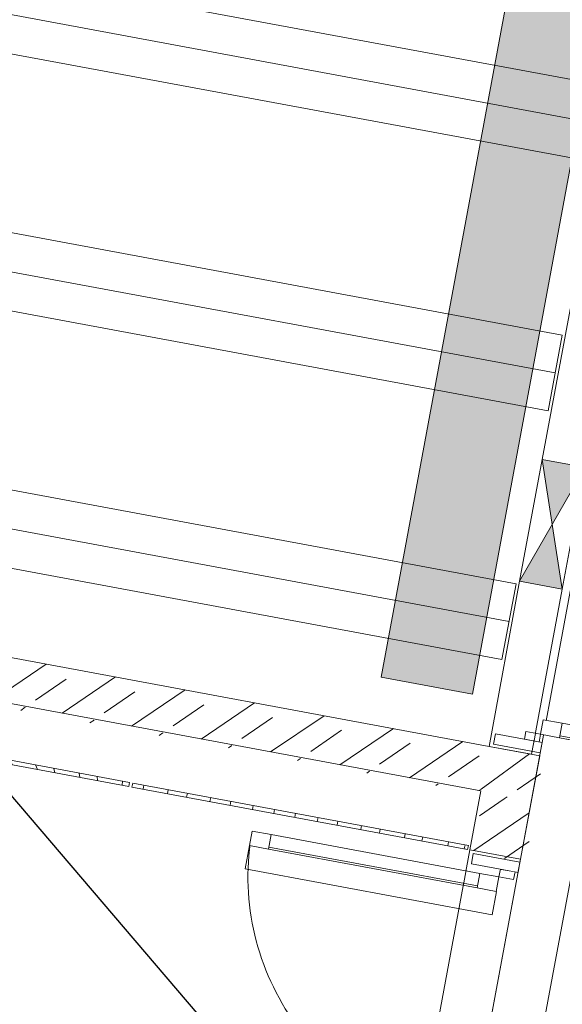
# Model space of a CAD drawing. Header units: metres. Extents: x 32353251 to 32353583, y 5707748 to 5708004.
# Tile 85 of 164: x 32353378.85 to 32353381.48, y 5707902.53 to 5707907.3. Entities that reach past the tile are written whole.
import ezdxf
from ezdxf import colors
from ezdxf.entities.mleader import LeaderData, LeaderLine
from ezdxf.math import Vec2, Vec3

# ---------------------------------------------------------------- set-up
doc = ezdxf.new("R2010")
doc.units = ezdxf.units.M
doc.header["$LTSCALE"] = 0.75
doc.set_wipeout_variables(frame=1)
doc.layers.get('0').update_dxf_attribs({"linetype": 'CONTINUOUS'})
doc.layers.add('10414942$0$ST-LIN Parkplatz', color=7, linetype='CONTINUOUS')
doc.layers.add('10414943$0$ST-Mischfläche-Sol', color=7, linetype='CONTINUOUS', lineweight=0, true_color=0x636466)
for name, color, linetype, lineweight in [('10417023$0$#9_002_GES I Übersicht Erdgeschoss_1_102_Wand Innen.A', 7, 'CONTINUOUS', 25), ('10417023$0$#9_002_GES I Übersicht Erdgeschoss_1_104_Decken.A', 7, 'CONTINUOUS', 25), ('10417023$0$#9_002_GES I Übersicht Erdgeschoss_1_115_Außentüren', 7, 'CONTINUOUS', 25), ('10417023$0$#9_002_GES I Übersicht Erdgeschoss_1_201_Aussenwandbekleidung.A', 7, 'CONTINUOUS', 25), ('10417023$0$#9_002_GES I Übersicht Erdgeschoss_1_430_Lüftung.US', 7, 'CONTINUOUS', 25), ('10417023$0$#9_002_GES I Übersicht Erdgeschoss_1_Neubau_102_Wand Innen.A', 7, 'CONTINUOUS', 25), ('10417023$0$#9_002_GES I Übersicht Erdgeschoss_1_Neubau_104_Decken.A', 7, 'CONTINUOUS', 25), ('10417023$0$#9_002_GES I Übersicht Erdgeschoss_1_Neubau_105_Unterzug.A', 7, 'CONTINUOUS', 25), ('10417023$0$#9_002_GES I Übersicht Erdgeschoss_1_Neubau_113_Türen.A', 7, 'CONTINUOUS', 25), ('10417023$0$Keine', 7, 'CONTINUOUS', 13)]:
    doc.layers.add(name, color=color, linetype=linetype, lineweight=lineweight)
doc.styles.add('10414942$0$ARIAL NARROW', font='ARIALN.TTF')
pattern_1 = [(134.9999999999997, (0, 0), (0.1060660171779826, 0.1060660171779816), []), (134.9999999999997, (-0.03535533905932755, -0.0353553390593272), (0.1060660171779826, 0.1060660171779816), [])]
pattern_2 = [(44.99999999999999, (0, 0), (-0.1697056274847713, 0.1697056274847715), []), (44.99999999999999, (-0.08485281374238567, 0.08485281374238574), (-0.1697056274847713, 0.1697056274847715), [0.18, -0.05999999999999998])]

# ---------------------------------------------------------------- blocks, each defined once
blk = doc.blocks.new('10414943')
at = {"layer": '10414943$0$ST-Mischfläche-Sol'}
h = blk.add_hatch(dxfattribs=at)
h.set_pattern_fill('AR-HBONE', color=256, scale=0.004200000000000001, angle=170)
h.set_pattern_definition([(215, (0, 0), (-0.1047920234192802, -0.594305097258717), [1.28016, -0.42672]), (305, (-0.3495483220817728, -0.2447563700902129), (-0.1047920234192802, -0.594305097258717), [1.28016, -0.42672])])
edge = h.paths.add_edge_path()
edge.add_line((32353333.40662897, 5707899.309915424), (32353335.23953668, 5707908.86230714))
edge.add_line((32353335.23953668, 5707908.86230714), (32353407.15213483, 5707895.033517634))
edge.add_line((32353407.15213483, 5707895.033517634), (32353413.70600617, 5707897.337334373))
edge.add_line((32353413.70600617, 5707897.337334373), (32353481.81771595, 5707884.239451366))
edge.add_line((32353481.81771595, 5707884.239451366), (32353497.17578959, 5707881.286091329))
edge.add_line((32353497.17578959, 5707881.286091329), (32353499.70410517, 5707880.188862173))
edge.add_line((32353499.70410517, 5707880.188862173), (32353502.93879142, 5707877.835765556))
edge.add_line((32353502.93879142, 5707877.835765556), (32353505.46710699, 5707876.738536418))
edge.add_line((32353505.46710699, 5707876.738536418), (32353517.00528605, 5707874.519743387))
edge.add_line((32353517.00528605, 5707874.519743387), (32353517.64528354, 5707870.615040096))
edge.add_line((32353517.64528354, 5707870.615040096), (32353516.66317853, 5707870.803281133))
edge.add_line((32353516.66317853, 5707870.803281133), (32353515.43959015, 5707864.419483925))
edge.add_line((32353515.43959015, 5707864.419483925), (32353479.3370171, 5707871.339302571))
edge.add_line((32353479.3370171, 5707871.339302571), (32353468.35948901, 5707873.443239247))
edge.add_line((32353468.35948901, 5707873.443239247), (32353468.77868284, 5707869.425097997))
edge.add_arc((32353471.76248924, 5707869.736384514), 2.999999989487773, 185.9558547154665, 259.1498142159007)
edge.add_line((32353471.19776434, 5707866.790016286), (32353499.61213671, 5707861.343886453))
edge.add_line((32353499.61213671, 5707861.343886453), (32353497.73579177, 5707858.394363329))
edge.add_line((32353497.73579177, 5707858.394363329), (32353462.93906161, 5707865.063787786))
edge.add_arc((32353461.80961179, 5707859.171051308), 6.000000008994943, 79.14981411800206, 96.13718403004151)
edge.add_line((32353461.16815564, 5707865.136663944), (32353452.41027603, 5707864.194967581))
edge.add_arc((32353451.76881989, 5707870.160580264), 6.000000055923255, 259.1148991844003, 276.1371839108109, ccw=False)
edge.add_line((32353450.63577935, 5707864.268533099), (32353424.34096185, 5707869.325025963))
edge.add_arc((32353425.47400239, 5707875.217073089), 6.000000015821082, 242.0482743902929, 259.11489914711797, ccw=False)
edge.add_line((32353422.66163756, 5707869.917016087), (32353415.00045884, 5707873.982260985))
edge.add_arc((32353412.18809399, 5707868.682203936), 6.000000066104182, 62.04827444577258, 79.14966234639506)
edge.add_line((32353413.31755943, 5707874.57493748), (32353366.06709948, 5707883.631474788))
edge.add_line((32353366.06709948, 5707883.631474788), (32353365.05980216, 5707886.869526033))
edge.add_line((32353365.05980216, 5707886.869526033), (32353331.24648768, 5707893.372754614))
edge.add_line((32353331.24648768, 5707893.372754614), (32353331.86067788, 5707896.566215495))
edge.add_line((32353331.86067788, 5707896.566215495), (32353338.35621561, 5707895.320690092))
edge.add_line((32353338.35621561, 5707895.320690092), (32353340.49133033, 5707897.947528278))
edge.add_line((32353340.49133033, 5707897.947528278), (32353344.41330834, 5707897.200255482))
edge.add_line((32353344.41330834, 5707897.200255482), (32353345.42794297, 5707893.960800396))
edge.add_line((32353345.42794297, 5707893.960800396), (32353351.00902221, 5707892.887558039))
edge.add_line((32353351.00902221, 5707892.887558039), (32353351.57440783, 5707895.827681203))
edge.add_line((32353351.57440783, 5707895.827681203), (32353371.21685639, 5707892.062795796))
edge.add_line((32353371.21685639, 5707892.062795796), (32353370.64816001, 5707889.105456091))
edge.add_line((32353370.64816001, 5707889.105456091), (32353371.65443974, 5707885.869704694))
edge.add_line((32353371.65443974, 5707885.869704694), (32353406.65189732, 5707879.161711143))
edge.add_arc((32353407.21642529, 5707882.109643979), 3.001499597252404, 259.1591284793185, 333.4809509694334)
edge.add_line((32353409.90212501, 5707880.769488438), (32353411.74908589, 5707884.293947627))
edge.add_line((32353411.74908589, 5707884.293947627), (32353333.40662897, 5707899.309915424))
blk = doc.blocks.new('10417023$0$#9_MKO_LP5_ARC_GES_UP_00_002_P_G_modell (3D)')
at = {"layer": '10417023$0$#9_002_GES I Übersicht Erdgeschoss_1_201_Aussenwandbekleidung.A', "linetype": 'Continuous', "lineweight": 5, "true_color": 0xff0000}
h = blk.add_hatch(dxfattribs=at)
h.set_pattern_fill('#9_METALL__STAHL_0001', color=1, style=0, pattern_type=2)
h.set_pattern_definition(pattern_1)
h.paths.add_polyline_path([(-32353462.47037636, -5707810.669580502), (-32353464.12424251, -5707810.669580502), (-32353464.12424251, -5707810.689580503), (-32353462.47037636, -5707810.689580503)])
h = blk.add_hatch(dxfattribs=at)
h.set_pattern_fill('#9_METALL__STAHL_0001', color=1, style=0, pattern_type=2)
h.set_pattern_definition(pattern_1)
h.paths.add_polyline_path([(-32353460.80014942, -5707810.669580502), (-32353462.45513626, -5707810.669580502), (-32353462.45513626, -5707810.689580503), (-32353460.80014942, -5707810.689580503)])
at = {"layer": '10417023$0$#9_002_GES I Übersicht Erdgeschoss_1_201_Aussenwandbekleidung.A', "color": 1, "linetype": 'Continuous', "lineweight": 18, "true_color": 0xff0000}
for p, q in [((-32353462.47037636, -5707810.669580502), (-32353464.12424251, -5707810.669580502)), ((-32353462.47037636, -5707810.689580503), (-32353462.47037636, -5707810.669580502)), ((-32353460.80014942, -5707810.669580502), (-32353462.45513626, -5707810.669580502)), ((-32353462.45513626, -5707810.669580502), (-32353462.45513626, -5707810.689580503)), ((-32353460.80014942, -5707810.689580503), (-32353460.80014942, -5707810.669580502)), ((-32353464.12424251, -5707810.689580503), (-32353462.47037636, -5707810.689580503)), ((-32353462.45513626, -5707810.689580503), (-32353460.80014942, -5707810.689580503))]:
    blk.add_line(p, q, dxfattribs=at)
at = {"layer": '10417023$0$#9_002_GES I Übersicht Erdgeschoss_1_430_Lüftung.US', "color": 1, "linetype": 'Continuous', "lineweight": 13, "true_color": 0xff0000, "flags": 128}
blk.add_lwpolyline([(-32353460.9141821, -5707795.479866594), (-32353460.9141821, -5707809.945591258), (-32353461.36422031, -5707809.945591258), (-32353461.36422031, -5707795.479866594)], close=True, dxfattribs=at)
at = {"layer": '10417023$0$#9_002_GES I Übersicht Erdgeschoss_1_430_Lüftung.US', "color": 1, "linetype": 'Continuous', "true_color": 0xff0000}
blk.add_solid([(-32353460.9141821, -5707795.479866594), (-32353461.36422031, -5707795.479866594), (-32353460.9141821, -5707809.945591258), (-32353461.36422031, -5707809.945591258)], dxfattribs=at)
at = {"layer": '10417023$0$#9_002_GES I Übersicht Erdgeschoss_1_Neubau_102_Wand Innen.A', "color": 1, "linetype": 'Continuous', "lineweight": 18, "true_color": 0xff0000}
blk.add_line((-32353464.13424251, -5707810.39957689), (-32353460.78922816, -5707810.39957689), dxfattribs=at)
at = {"layer": '10417023$0$#9_002_GES I Übersicht Erdgeschoss_1_Neubau_104_Decken.A', "color": 1, "linetype": 'Continuous', "lineweight": 13, "true_color": 0xff0000}
for p, q in [((-32353460.80422817, -5707806.931024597), (-32353468.7292324, -5707806.931024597)), ((-32353460.80422817, -5707807.117524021), (-32353468.7292324, -5707807.117524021)), ((-32353460.80422817, -5707807.304023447), (-32353468.7292324, -5707807.304023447)), ((-32353460.80422817, -5707808.156025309), (-32353468.7292324, -5707808.156025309)), ((-32353460.80422817, -5707808.156025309), (-32353460.80422817, -5707808.529024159)), ((-32353460.80422817, -5707808.342524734), (-32353468.7292324, -5707808.342524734)), ((-32353460.80422817, -5707808.529024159), (-32353468.7292324, -5707808.529024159)), ((-32353460.80422817, -5707809.381026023), (-32353468.7292324, -5707809.381026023)), ((-32353460.80422817, -5707809.381026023), (-32353460.80422817, -5707809.754024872)), ((-32353460.80422817, -5707809.567525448), (-32353468.7292324, -5707809.567525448)), ((-32353460.80422817, -5707809.754024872), (-32353468.7292324, -5707809.754024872))]:
    blk.add_line(p, q, dxfattribs=at)
at = {"layer": '10417023$0$#9_002_GES I Übersicht Erdgeschoss_1_Neubau_104_Decken.A', "color": 1, "linetype": 'Continuous', "lineweight": 13, "true_color": 0xff0000, "flags": 128}
blk.add_lwpolyline([(-32353460.539228, -5707812.529709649), (-32353447.40432934, -5707812.529709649), (-32353447.40432934, -5707807.36957689), (-32353460.539228, -5707807.36957689)], close=True, dxfattribs=at)
at = {"layer": '10417023$0$#9_002_GES I Übersicht Erdgeschoss_1_Neubau_105_Unterzug.A', "color": 1, "linetype": 'Continuous', "lineweight": 13, "true_color": 0xff0000}
for p, q in [((-32353460.78922816, -5707807.36957689), (-32353460.78922816, -5707808.76631649)), ((-32353460.78922888, -5707808.766316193), (-32353460.57922863, -5707809.366316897)), ((-32353460.57922863, -5707808.766316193), (-32353460.78922888, -5707809.366316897)), ((-32353460.78922816, -5707808.76631649), (-32353460.78922816, -5707809.366316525)), ((-32353460.57922818, -5707808.76631649), (-32353460.78922816, -5707808.76631649)), ((-32353460.57922818, -5707809.366316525), (-32353460.57922818, -5707808.76631649)), ((-32353460.78922816, -5707809.366316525), (-32353460.57922818, -5707809.366316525))]:
    blk.add_line(p, q, dxfattribs=at)
at = {"layer": '10417023$0$#9_002_GES I Übersicht Erdgeschoss_1_Neubau_105_Unterzug.A', "color": 1, "linetype": 'Continuous', "true_color": 0xff0000}
for points in [[(-32353460.57922817, -5707808.76631649), (-32353460.78922816, -5707808.76631649), (-32353460.68422816, -5707809.066316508)], [(-32353460.57922817, -5707809.366316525), (-32353460.68422816, -5707809.066316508), (-32353460.78922816, -5707809.366316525)]]:
    blk.add_solid(points, dxfattribs=at)
at = {"color": 1, "linetype": 'Continuous', "lineweight": 5, "true_color": 0xff0000}
blk.add_wipeout([(-32353460.72024622, -5707810.864579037), (-32353460.72024622, -5707810.792579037), (-32353461.74919217, -5707810.792579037), (-32353461.74919217, -5707810.864579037)], dxfattribs=at).dxf.layer = '10417023$0$#9_002_GES I Übersicht Erdgeschoss_1_Neubau_113_Türen.A'
at = {"layer": '10417023$0$#9_002_GES I Übersicht Erdgeschoss_1_Neubau_113_Türen.A', "color": 1, "linetype": 'Continuous', "lineweight": 13, "true_color": 0xff0000}
for p, q in [((-32353460.72024655, -5707810.792579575), (-32353461.74919247, -5707810.792579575)), ((-32353460.72024655, -5707810.85457907), (-32353461.74919247, -5707810.85457907)), ((-32353460.72024655, -5707810.864579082), (-32353461.74919247, -5707810.864579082))]:
    blk.add_line(p, q, dxfattribs=at)
at = {"layer": '10417023$0$#9_002_GES I Übersicht Erdgeschoss_1_Neubau_113_Türen.A', "color": 1, "linetype": 'Continuous', "lineweight": 13, "true_color": 0xff0000, "flags": 128}
blk.add_lwpolyline([(-32353460.72024622, -5707810.864579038), (-32353461.74919217, -5707810.864579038), (-32353461.74919217, -5707810.792579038), (-32353460.72024622, -5707810.792579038)], close=True, dxfattribs=at)
at = {"layer": '10417023$0$#9_002_GES I Übersicht Erdgeschoss_1_Neubau_113_Türen.A', "color": 1, "linetype": 'Continuous', "lineweight": 13, "true_color": 0xff0000}
blk.add_arc((-32353460.62624624, -5707810.792579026), 1.216945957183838, 179.999999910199, 270.0000001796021, dxfattribs=at)
at = {"color": 1, "linetype": 'Continuous', "lineweight": 5, "true_color": 0xff0000}
blk.add_wipeout([(-32353460.460246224, -5707810.004576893), (-32353460.460246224, -5707810.076576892), (-32353459.553695, -5707810.076576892), (-32353459.553695, -5707810.004576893)], dxfattribs=at).dxf.layer = '10417023$0$#9_002_GES I Übersicht Erdgeschoss_1_Neubau_113_Türen.A'
at = {"layer": '10417023$0$#9_002_GES I Übersicht Erdgeschoss_1_104_Decken.A', "color": 1, "linetype": 'Continuous', "lineweight": 13, "true_color": 0xff0000}
blk.add_line((-32353460.28322713, -5707807.384576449), (-32353460.28322713, -5707812.514709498), dxfattribs=at)
at = {"layer": '10417023$0$#9_002_GES I Übersicht Erdgeschoss_1_Neubau_113_Türen.A', "color": 1, "linetype": 'Continuous', "lineweight": 13, "true_color": 0xff0000}
for p, q in [((-32353460.46024625, -5707810.06657757), (-32353459.55369546, -5707810.06657757)), ((-32353460.46024625, -5707810.076577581), (-32353459.55369546, -5707810.076577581))]:
    blk.add_line(p, q, dxfattribs=at)
at = {"layer": '10417023$0$#9_002_GES I Übersicht Erdgeschoss_1_Neubau_113_Türen.A', "color": 1, "linetype": 'Continuous', "lineweight": 13, "true_color": 0xff0000, "flags": 128}
blk.add_lwpolyline([(-32353460.46024622, -5707810.004576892), (-32353459.553695, -5707810.004576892), (-32353459.553695, -5707810.076576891), (-32353460.46024622, -5707810.076576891)], close=True, dxfattribs=at)
at = {"color": 1, "linetype": 'Continuous', "lineweight": 5, "true_color": 0xff0000}
for points in [[(-32353461.749192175, -5707810.864579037), (-32353461.749192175, -5707810.792579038), (-32353461.84319217, -5707810.792579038), (-32353461.84319217, -5707810.864579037)], [(-32353460.62624622, -5707810.864579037), (-32353460.62624622, -5707810.792579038), (-32353460.72024622, -5707810.792579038), (-32353460.72024622, -5707810.864579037)]]:
    blk.add_wipeout(points, dxfattribs=at).dxf.layer = '10417023$0$#9_002_GES I Übersicht Erdgeschoss_1_Neubau_113_Türen.A'
at = {"layer": '10417023$0$#9_002_GES I Übersicht Erdgeschoss_1_115_Außentüren', "color": 1, "linetype": 'Continuous', "lineweight": 13, "true_color": 0xff0000, "flags": 128}
blk.add_lwpolyline([(-32353461.84302425, -5707810.864579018), (-32353461.84302425, -5707810.979048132), (-32353460.62549426, -5707810.979048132), (-32353460.62549426, -5707810.864579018)], dxfattribs=at)
at = {"layer": '10417023$0$#9_002_GES I Übersicht Erdgeschoss_1_Neubau_113_Türen.A', "color": 1, "linetype": 'Continuous', "lineweight": 13, "true_color": 0xff0000, "flags": 128}
for points in [[(-32353461.74919217, -5707810.864579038), (-32353461.84319217, -5707810.864579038), (-32353461.84319217, -5707810.792579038), (-32353461.74919217, -5707810.792579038)], [(-32353460.62624622, -5707810.864579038), (-32353460.72024622, -5707810.864579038), (-32353460.72024622, -5707810.792579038), (-32353460.62624622, -5707810.792579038)]]:
    blk.add_lwpolyline(points, close=True, dxfattribs=at)
at = {"color": 1, "linetype": 'Continuous', "lineweight": 5, "true_color": 0xff0000}
blk.add_wipeout([(-32353460.554246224, -5707810.004576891), (-32353460.554246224, -5707810.07657689), (-32353460.460246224, -5707810.07657689), (-32353460.460246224, -5707810.004576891)], dxfattribs=at).dxf.layer = '10417023$0$#9_002_GES I Übersicht Erdgeschoss_1_Neubau_113_Türen.A'
at = {"layer": '10417023$0$#9_002_GES I Übersicht Erdgeschoss_1_Neubau_113_Türen.A', "color": 1, "linetype": 'Continuous', "lineweight": 13, "true_color": 0xff0000, "flags": 128}
blk.add_lwpolyline([(-32353460.55424622, -5707810.004576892), (-32353460.46024622, -5707810.004576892), (-32353460.46024622, -5707810.076576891), (-32353460.55424622, -5707810.076576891)], close=True, dxfattribs=at)
at = {"color": 1, "linetype": 'Continuous', "lineweight": 5, "true_color": 0xff0000}
blk.add_wipeout([(-32353460.626246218, -5707810.7545790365), (-32353460.626246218, -5707810.792579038), (-32353460.554246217, -5707810.792579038), (-32353460.554246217, -5707810.7545790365)], dxfattribs=at).dxf.layer = '10417023$0$#9_002_GES I Übersicht Erdgeschoss_1_Neubau_113_Türen.A'
at = {"layer": '10417023$0$#9_002_GES I Übersicht Erdgeschoss_1_Neubau_113_Türen.A', "color": 1, "linetype": 'Continuous', "lineweight": 13, "true_color": 0xff0000, "flags": 128}
blk.add_lwpolyline([(-32353460.62624622, -5707810.754579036), (-32353460.62624622, -5707810.792579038), (-32353460.55424622, -5707810.792579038), (-32353460.55424622, -5707810.754579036)], close=True, dxfattribs=at)
at = {"color": 1, "linetype": 'Continuous', "lineweight": 5, "true_color": 0xff0000}
blk.add_wipeout([(-32353460.554246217, -5707810.11457689), (-32353460.554246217, -5707810.076576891), (-32353460.626246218, -5707810.076576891), (-32353460.626246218, -5707810.11457689)], dxfattribs=at).dxf.layer = '10417023$0$#9_002_GES I Übersicht Erdgeschoss_1_Neubau_113_Türen.A'
at = {"layer": '10417023$0$#9_002_GES I Übersicht Erdgeschoss_1_Neubau_113_Türen.A', "color": 1, "linetype": 'Continuous', "lineweight": 13, "true_color": 0xff0000, "flags": 128}
blk.add_lwpolyline([(-32353460.55424622, -5707810.11457689), (-32353460.55424622, -5707810.076576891), (-32353460.62624622, -5707810.076576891), (-32353460.62624622, -5707810.11457689)], close=True, dxfattribs=at)
at = {"color": 1, "linetype": 'Continuous', "lineweight": 5, "true_color": 0xff0000}
blk.add_wipeout([(-32353460.76924622, -5707810.704579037), (-32353460.76924622, -5707810.7545790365), (-32353460.539246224, -5707810.7545790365), (-32353460.539246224, -5707810.704579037)], dxfattribs=at).dxf.layer = '10417023$0$#9_002_GES I Übersicht Erdgeschoss_1_Neubau_113_Türen.A'
at = {"layer": '10417023$0$#9_002_GES I Übersicht Erdgeschoss_1_102_Wand Innen.A', "linetype": 'Continuous', "lineweight": 5, "true_color": 0xff0000}
h = blk.add_hatch(dxfattribs=at)
h.set_pattern_fill('#9_BETON__STAHLBETON_0001', color=1, style=0, pattern_type=2)
h.set_pattern_definition(pattern_2)
h.paths.add_polyline_path([(-32353460.78922816, -5707810.39957689), (-32353460.78922816, -5707810.689580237), (-32353460.53922816, -5707810.689580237), (-32353460.53922816, -5707810.39957689)])
at = {"layer": '10417023$0$#9_002_GES I Übersicht Erdgeschoss_1_102_Wand Innen.A', "color": 1, "linetype": 'Continuous', "lineweight": 18, "true_color": 0xff0000}
for p, q in [((-32353460.78922816, -5707810.39957689), (-32353460.78922816, -5707810.689580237)), ((-32353460.78922816, -5707810.689580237), (-32353460.53922816, -5707810.689580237))]:
    blk.add_line(p, q, dxfattribs=at)
at = {"layer": '10417023$0$#9_002_GES I Übersicht Erdgeschoss_1_Neubau_105_Unterzug.A', "color": 1, "linetype": 'Continuous', "lineweight": 13, "true_color": 0xff0000}
for p, q in [((-32353460.789228, -5707810.689580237), (-32353460.789228, -5707812.52957689)), ((-32353460.539228, -5707810.689580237), (-32353460.789228, -5707810.689580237)), ((-32353460.539228, -5707812.52957689), (-32353460.539228, -5707810.689580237))]:
    blk.add_line(p, q, dxfattribs=at)
at = {"layer": '10417023$0$#9_002_GES I Übersicht Erdgeschoss_1_Neubau_113_Türen.A', "color": 1, "linetype": 'Continuous', "lineweight": 13, "true_color": 0xff0000}
for p, q in [((-32353460.76924618, -5707810.704578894), (-32353460.76924618, -5707810.754578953)), ((-32353460.53924591, -5707810.704578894), (-32353460.76924618, -5707810.704578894)), ((-32353460.53924591, -5707810.704578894), (-32353460.53924591, -5707810.754578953)), ((-32353460.53924591, -5707810.754578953), (-32353460.76924618, -5707810.754578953))]:
    blk.add_line(p, q, dxfattribs=at)
at = {"color": 1, "linetype": 'Continuous', "lineweight": 5, "true_color": 0xff0000}
blk.add_wipeout([(-32353460.76924622, -5707810.11457689), (-32353460.76924622, -5707810.16457689), (-32353460.539246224, -5707810.16457689), (-32353460.539246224, -5707810.11457689)], dxfattribs=at).dxf.layer = '10417023$0$#9_002_GES I Übersicht Erdgeschoss_1_Neubau_113_Türen.A'
at = {"layer": '10417023$0$#9_002_GES I Übersicht Erdgeschoss_1_102_Wand Innen.A', "linetype": 'Continuous', "lineweight": 5, "true_color": 0xff0000}
h = blk.add_hatch(dxfattribs=at)
h.set_pattern_fill('#9_BETON__STAHLBETON_0001', color=1, style=0, pattern_type=2)
h.set_pattern_definition(pattern_2)
h.paths.add_polyline_path([(-32353460.53922816, -5707810.17957689), (-32353460.78922816, -5707810.17957689), (-32353460.78922816, -5707810.39957689)])
h = blk.add_hatch(dxfattribs=at)
h.set_pattern_fill('#9_BETON__STAHLBETON_0001', color=1, style=0, pattern_type=2)
h.set_pattern_definition(pattern_2)
h.paths.add_polyline_path([(-32353460.78922816, -5707810.39957689), (-32353460.53922816, -5707810.39957689), (-32353460.53922816, -5707810.17957689)])
at = {"layer": '10417023$0$#9_002_GES I Übersicht Erdgeschoss_1_Neubau_102_Wand Innen.A', "linetype": 'Continuous', "lineweight": 5, "true_color": 0xff0000}
h = blk.add_hatch(dxfattribs=at)
h.set_pattern_fill('#9_BETON__STAHLBETON_0001', color=1, style=0, pattern_type=2)
h.set_pattern_definition(pattern_2)
h.paths.add_polyline_path([(-32353460.78922816, -5707810.17957689), (-32353464.13424272, -5707810.17957689), (-32353464.13424251, -5707810.39957689), (-32353460.78922816, -5707810.39957689)])
at = {"layer": '10417023$0$#9_002_GES I Übersicht Erdgeschoss_1_102_Wand Innen.A', "color": 1, "linetype": 'Continuous', "lineweight": 18, "true_color": 0xff0000}
for p, q in [((-32353460.53922816, -5707810.17957689), (-32353460.78922816, -5707810.17957689)), ((-32353460.53922816, -5707810.689580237), (-32353460.53922816, -5707810.17957689))]:
    blk.add_line(p, q, dxfattribs=at)
at = {"layer": '10417023$0$#9_002_GES I Übersicht Erdgeschoss_1_Neubau_102_Wand Innen.A', "color": 1, "linetype": 'Continuous', "lineweight": 18, "true_color": 0xff0000}
blk.add_line((-32353460.78922816, -5707810.17957689), (-32353465.624228, -5707810.17957689), dxfattribs=at)
at = {"layer": '10417023$0$#9_002_GES I Übersicht Erdgeschoss_1_Neubau_105_Unterzug.A', "color": 1, "linetype": 'Continuous', "lineweight": 13, "true_color": 0xff0000}
for p, q in [((-32353460.78922816, -5707809.366316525), (-32353460.78922816, -5707810.17957689)), ((-32353460.57922816, -5707810.17957689), (-32353460.57922816, -5707809.366316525)), ((-32353460.78922816, -5707810.17957689), (-32353460.57922816, -5707810.17957689))]:
    blk.add_line(p, q, dxfattribs=at)
at = {"layer": '10417023$0$#9_002_GES I Übersicht Erdgeschoss_1_Neubau_113_Türen.A', "color": 1, "linetype": 'Continuous', "lineweight": 13, "true_color": 0xff0000}
for p, q in [((-32353460.76924618, -5707810.11457676), (-32353460.76924618, -5707810.164576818)), ((-32353460.53924591, -5707810.11457676), (-32353460.76924618, -5707810.11457676)), ((-32353460.53924591, -5707810.11457676), (-32353460.53924591, -5707810.164576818)), ((-32353460.53924591, -5707810.164576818), (-32353460.76924618, -5707810.164576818))]:
    blk.add_line(p, q, dxfattribs=at)
blk = doc.blocks.new('10417023$0$2_MKO_LP5_LAN_GES_UP_00_002_V_A (3D)')
at = {"layer": '10417023$0$Keine'}
blk.add_blockref('10417023$0$#9_MKO_LP5_ARC_GES_UP_00_002_P_G_modell (3D)', (0, 0), dxfattribs=at)
blk = doc.blocks.new('10417023')
at = {"layer": '10417023$0$Keine', "rotation": 349.4819372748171}
blk.add_blockref('10417023$0$2_MKO_LP5_LAN_GES_UP_00_002_V_A (3D)', (65205154.93137175, 5413829.557758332), dxfattribs=at)
blk = doc.blocks.new('10414942')
at = {"layer": '10414942$0$ST-LIN Parkplatz'}
ml = blk.add_multileader_mtext('Standard', dxfattribs=at)
ml.set_content('Wartehäuschen ohne Seitenwände', color=256, style='10414942$0$ARIAL NARROW')
ml.set_leader_properties()
ml.build(insert=Vec2(0, 0))
ml.multileader.update_dxf_attribs({"text_right_attachment_type": 6, "dogleg_length": 0.36, "arrow_head_size": 0.625})
ctx = ml.context
ctx.base_point, ctx.char_height, ctx.arrow_head_size, ctx.landing_gap_size, ctx.plane_origin, ctx.plane_x_axis, ctx.plane_y_axis = Vec3(32353363.59725537, 5707908.674787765), 0.625, 0.625, 1, Vec3(32353382.93121805, 5707898.722592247), Vec3(0.9848077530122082, -0.1736481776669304), Vec3(0.1736481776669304, 0.9848077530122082)
ctx.right_attachment, ctx.text_align_type = 6, 2
notes = []
notes.append((ctx, [(0, (1, 1, 0), (32353376.78227325, 5707905.911075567), (-0.9848077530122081, 0.1736481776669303), 0.3600000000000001, [(0, [(32353382.93121805, 5707898.722592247)], 0, [])])]))
ctx.mtext.insert, ctx.mtext.text_direction, ctx.mtext.rotation, ctx.mtext.alignment, ctx.mtext.flow_direction = Vec3(32353375.57317084, 5707906.885842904), Vec3(0.9848077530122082, -0.1736481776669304), 6.108652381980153, 3, 5
ctx.mtext.has_bg_fill, ctx.mtext.bg_color, ctx.mtext.bg_scale_factor, ctx.mtext.bg_transparency, ctx.mtext.use_window_bg_color = 1, -1027028792, 1.5, 0, 1
for ctx, leaders in notes:
    for number, flags, end, landing, length, lines in leaders:
        leader = LeaderData()
        leader.index, (leader.has_last_leader_line, leader.has_dogleg_vector, leader.attachment_direction) = number, flags
        leader.last_leader_point, leader.dogleg_vector, leader.dogleg_length = Vec3(end), Vec3(landing), length
        for number, points, colour, breaks in lines:
            line = LeaderLine()
            line.index, line.vertices, line.color, line.breaks = number, Vec3.list(points), colors.encode_raw_color(colour), breaks
            leader.lines.append(line)
        ctx.leaders.append(leader)

msp = doc.modelspace()

# ---------------------------------------------------------------- block references
msp.add_blockref('10414943', (0, 0))

# ---------------------------------------------------------------- next in the draw order: block references
msp.add_blockref('10417023', (0, 0))

# ---------------------------------------------------------------- next in the draw order: block references
msp.add_blockref('10414942', (0, 0))

doc.saveas('drawing.dxf')
